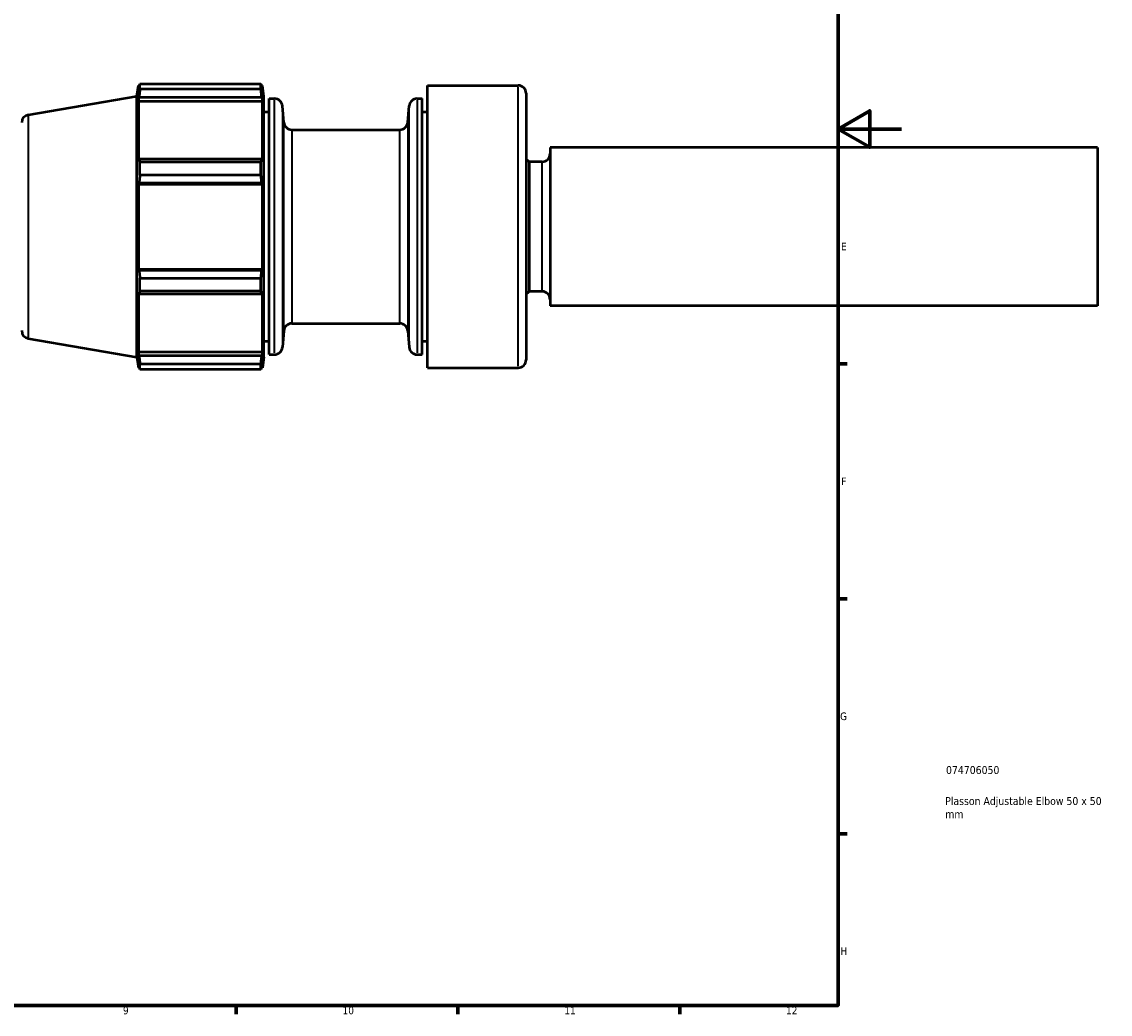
# Model space of a CAD drawing. Header units: millimetres. Extents: x -201 to 907, y -252 to 823.
# Tile 6 of 8: x 563 to 907, y 17 to 331. Entities that reach past the tile are written whole.
import ezdxf

# ---------------------------------------------------------------- set-up
doc = ezdxf.new("R2010")
doc.units = ezdxf.units.MM
for name, color, linetype, lineweight in [('Border (ANSI)', 7, 'Continuous', 70), ('Title (ISO)', 7, 'Continuous', 50), ('Visible (ANSI)', 7, 'Continuous', 50), ('Visible Narrow (ANSI)', 7, 'Continuous', 35)]:
    doc.layers.add(name, color=color, linetype=linetype, lineweight=lineweight)
doc.styles.add('Note Text (ANSI)', font='tahoma.ttf')
doc.styles.add('Note Text (ISO)', font='tahoma.ttf')

# ---------------------------------------------------------------- blocks, each defined once
blk = doc.blocks.new('Borders Default Border')
at = {"layer": 'Border (ANSI)'}
for p, q in [((821, 222.75), (823.8, 222.75)), ((821, 148.5), (823.8, 148.5)), ((821, 74.25), (823.8, 74.25)), ((630.75, 20), (630.75, 17.2)), ((700.83, 20), (700.83, 17.2)), ((770.92, 20), (770.92, 17.2))]:
    blk.add_line(p, q, dxfattribs=at)
at = {"layer": 'Border (ANSI)', "flags": 128}
for points in [[(20, 20), (20, 574), (821, 574), (821, 20), (20, 20)], [(841, 297), (821, 297), (831, 302.77), (831, 291.23), (821, 297)]]:
    blk.add_lwpolyline(points, dxfattribs=at)
at = {"layer": 'Border (ANSI)', "color": 5, "true_color": 0x0000ff, "char_height": 2.4, "attachment_point": 7, "style": 'Note Text (ANSI)'}
for s, insert in [('E', (821.91, 258.68)), ('F', (821.98, 184.43)), ('G', (821.6, 110.13)), ('H', (821.73, 35.93)), ('9', (594.92, 17.15)), ('10', (664.35, 17.15)), ('11', (734.43, 17.2)), ('12', (804.52, 17.2))]:
    blk.add_mtext(s, dxfattribs=dict(at, insert=insert))
blk = doc.blocks.new('Title Blocks ISO')
at = {"layer": 'Title (ISO)', "color": 232, "true_color": 0xca0064, "style": 'Note Text (ISO)'}
for tag, p in [('PART_NUMBER_001', (34.08, 73.14)), ('DESCRIPTION_001', (33.84, 63.34)), ('DESCRIPTION_002', (33.86, 59.17))]:
    blk.add_attdef(tag, p, '', height=2.5, dxfattribs=at)

msp = doc.modelspace()

# ---------------------------------------------------------------- linework, layer by layer
at = {"layer": 'Visible (ANSI)'}
for p, q in [((599.34, 307.41), (599.82, 310.8)), ((599.82, 310.8), (599.82, 308.74)), ((599.82, 310.8), (600.17, 310.8)), ((600.02, 310.11), (599.82, 308.74)), ((600.29, 309.59), (600.29, 311.33)), ((600.29, 311.33), (638.54, 311.33)), ((638.54, 309.59), (638.54, 311.33)), ((638.66, 310.8), (639.01, 310.8)), ((639.01, 308.74), (638.81, 310.11)), ((639.49, 307.41), (639.01, 310.8)), ((639.01, 308.74), (639.01, 310.8)), ((691.21, 221.54), (691.21, 310.79)), ((691.21, 310.79), (719.85, 310.79)), ((565.01, 301.5), (599.34, 307.41)), ((599.34, 224.91), (599.34, 307.41)), ((599.82, 305.76), (600.02, 307.04)), ((600.02, 307.04), (638.81, 307.04)), ((638.54, 309.59), (600.29, 309.59)), ((638.81, 307.04), (639.01, 305.76)), ((639.49, 224.91), (639.49, 307.41)), ((641.19, 225.73), (641.19, 306.6)), ((641.19, 306.6), (642.82, 306.6)), ((687.88, 306.6), (689.51, 306.6)), ((689.51, 225.73), (689.51, 306.6)), ((722.35, 308.29), (722.35, 224.04)), ((599.82, 305.76), (639.01, 305.76)), ((599.82, 305.76), (599.82, 286.78)), ((639.01, 286.78), (639.01, 305.76)), ((645.77, 299.07), (645.31, 304.32)), ((684.93, 299.07), (685.39, 304.32)), ((639.49, 302.41), (641.19, 302.41)), ((689.51, 302.41), (691.21, 302.41)), ((648.26, 296.79), (682.44, 296.79)), ((729.94, 291.16), (729.94, 241.16)), ((902.94, 291.16), (729.94, 291.16)), ((902.94, 291.16), (902.94, 241.16)), ((600.02, 287.44), (599.82, 286.78)), ((638.81, 287.44), (600.02, 287.44)), ((600.29, 282.42), (600.29, 286.61)), ((600.29, 286.61), (638.54, 286.61)), ((638.54, 282.42), (638.54, 286.61)), ((639.01, 286.78), (638.81, 287.44)), ((723.35, 286.66), (723.35, 245.66)), ((727.44, 286.66), (723.35, 286.66)), ((638.54, 282.42), (600.29, 282.42)), ((599.82, 279.59), (600.02, 280.02)), ((599.82, 279.59), (599.82, 252.74)), ((599.82, 279.59), (639.01, 279.59)), ((600.02, 280.02), (638.81, 280.02)), ((638.81, 280.02), (639.01, 279.59)), ((639.01, 252.74), (639.01, 279.59)), ((599.82, 252.74), (639.01, 252.74)), ((600.02, 252.31), (599.82, 252.74)), ((638.81, 252.31), (600.02, 252.31)), ((639.01, 252.74), (638.81, 252.31)), ((600.29, 245.72), (600.29, 249.91)), ((600.29, 249.91), (638.54, 249.91)), ((638.54, 245.72), (638.54, 249.91)), ((599.82, 245.55), (599.82, 226.57)), ((599.82, 245.55), (600.02, 244.89)), ((600.02, 244.89), (638.81, 244.89)), ((638.54, 245.72), (600.29, 245.72)), ((638.81, 244.89), (639.01, 245.55)), ((639.01, 226.57), (639.01, 245.55)), ((727.44, 245.66), (723.35, 245.66)), ((902.94, 241.16), (729.94, 241.16)), ((648.26, 235.54), (682.44, 235.54)), ((565.01, 230.83), (599.34, 224.91)), ((645.77, 233.26), (645.31, 228.01)), ((684.93, 233.26), (685.39, 228.01)), ((639.49, 229.91), (641.19, 229.91)), ((689.51, 229.91), (691.21, 229.91)), ((599.34, 224.91), (599.82, 221.52)), ((599.82, 226.57), (639.01, 226.57)), ((600.02, 225.29), (599.82, 226.57)), ((638.81, 225.29), (600.02, 225.29)), ((639.01, 226.57), (638.81, 225.29)), ((639.49, 224.91), (639.01, 221.52)), ((641.19, 225.73), (642.82, 225.73)), ((687.88, 225.73), (689.51, 225.73)), ((599.82, 223.59), (599.82, 221.52)), ((599.82, 223.59), (600.02, 222.22)), ((599.82, 221.52), (600.17, 221.52)), ((600.29, 221), (600.29, 222.74)), ((600.29, 222.74), (638.54, 222.74)), ((638.54, 221), (600.29, 221)), ((638.54, 221), (638.54, 222.74)), ((638.66, 221.52), (639.01, 221.52)), ((638.81, 222.22), (639.01, 223.59)), ((639.01, 221.52), (639.01, 223.59)), ((691.21, 221.54), (719.85, 221.54))]:
    msp.add_line(p, q, dxfattribs=at)
for centre, radius, start, end in [((719.85, 308.29), 2.5, 0, 90), ((642.82, 304.1), 2.5, 5, 90), ((687.88, 304.1), 2.5, 90, 175), ((565.44, 299.04), 2.5, 99.7702, 180), ((648.26, 299.29), 2.5, 185, 270), ((682.44, 299.29), 2.5, 270, 355), ((727.44, 289.16), 2.5, 270, 0), ((705.02, 266.16), 27.5, 48.1982, 50.9356), ((705.02, 266.16), 27.5, 309.0644, 311.8018), ((727.44, 243.16), 2.5, 0, 90), ((648.26, 233.04), 2.5, 90, 175), ((682.44, 233.04), 2.5, 5, 90), ((565.44, 233.29), 2.5, 180, 260.2298), ((642.82, 228.23), 2.5, 270, 355), ((687.88, 228.23), 2.5, 185, 270), ((719.85, 224.04), 2.5, 270, 0)]:
    msp.add_arc(centre, radius, start, end, dxfattribs=at)
for points, weights in [([(600.02, 310.11), (600.15, 310.71), (600.29, 311.33)], [1.00242336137, 1.00161985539, 1]), ([(638.54, 311.33), (638.68, 310.71), (638.81, 310.11)], [1, 1.00161985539, 1.00242336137]), ([(600.29, 309.59), (600.15, 308.29), (600.02, 307.04)], [1, 1.00161985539, 1.00242336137]), ([(638.81, 307.04), (638.68, 308.29), (638.54, 309.59)], [1.00242336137, 1.00161985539, 1]), ([(600.02, 287.44), (600.15, 287.03), (600.29, 286.61)], [1.00242336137, 1.00161985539, 1]), ([(638.54, 286.61), (638.68, 287.03), (638.81, 287.44)], [1, 1.00161985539, 1.00242336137]), ([(600.29, 282.42), (600.15, 281.2), (600.02, 280.02)], [1, 1.00161985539, 1.00242336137]), ([(638.81, 280.02), (638.68, 281.2), (638.54, 282.42)], [1.00242336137, 1.00161985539, 1]), ([(600.02, 252.31), (600.15, 251.13), (600.29, 249.91)], [1.00242336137, 1.00161985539, 1]), ([(638.54, 249.91), (638.68, 251.13), (638.81, 252.31)], [1, 1.00161985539, 1.00242336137]), ([(600.29, 245.72), (600.15, 245.3), (600.02, 244.89)], [1, 1.00161985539, 1.00242336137]), ([(638.81, 244.89), (638.68, 245.3), (638.54, 245.72)], [1.00242336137, 1.00161985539, 1]), ([(600.02, 225.29), (600.15, 224.04), (600.29, 222.74)], [1.00242336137, 1.00161985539, 1]), ([(638.54, 222.74), (638.68, 224.04), (638.81, 225.29)], [1, 1.00161985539, 1.00242336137]), ([(600.29, 221), (600.15, 221.62), (600.02, 222.22)], [1, 1.00161985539, 1.00242336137]), ([(638.81, 222.22), (638.68, 221.62), (638.54, 221)], [1.00242336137, 1.00161985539, 1])]:
    msp.add_rational_spline(points, weights, degree=2, dxfattribs=at)
at = {"layer": 'Visible Narrow (ANSI)'}
for p, q in [((719.85, 222.09), (719.85, 310.24)), ((642.82, 226.23), (642.82, 306.1)), ((645.31, 303.85), (645.31, 228.48)), ((685.39, 228.48), (685.39, 303.85)), ((687.88, 306.1), (687.88, 226.23)), ((565.01, 301.07), (565.01, 231.26)), ((645.77, 233.66), (645.77, 298.67)), ((648.26, 296.41), (648.26, 235.92)), ((682.44, 235.92), (682.44, 296.41)), ((684.93, 298.67), (684.93, 233.66)), ((727.44, 245.92), (727.44, 286.41))]:
    msp.add_line(p, q, dxfattribs=at)

# ---------------------------------------------------------------- block references
msp.add_blockref('Borders Default Border', (0, 0))
msp.add_blockref('Title Blocks ISO', (821, 20)).add_auto_attribs({'PART_NUMBER_001': '074706050', 'DESCRIPTION_001': 'Plasson Adjustable Elbow 50 x 50', 'DESCRIPTION_002': 'mm'})

doc.saveas('drawing.dxf')
